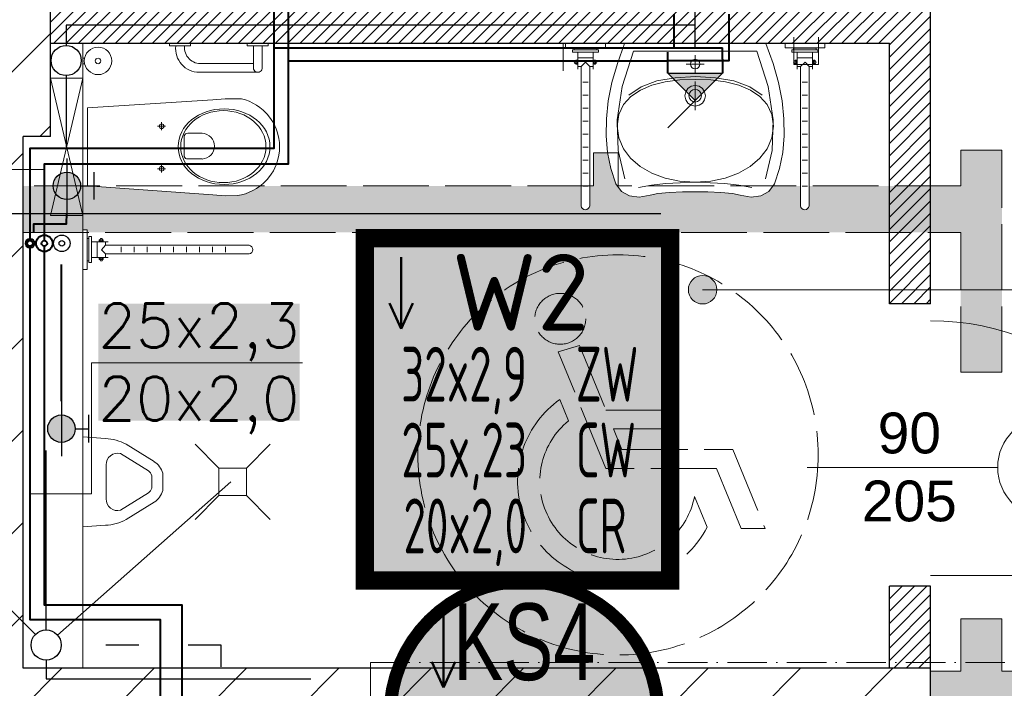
# Model space of a CAD drawing. Header units: millimetres. Extents: x 24385 to 79107, y -56478 to -23676.
# Tile 52 of 256: x 28062 to 28421, y -35871 to -35627. Entities that reach past the tile are written whole.
import ezdxf
from ezdxf.enums import TextEntityAlignment as Align
from ezdxf.lldxf.tags import DXFTag

# ---------------------------------------------------------------- set-up
doc = ezdxf.new("R2010")
doc.units = ezdxf.units.MM
doc.header["$LTSCALE"] = 2
for name, pattern in [('ACAD_ISO02W100', [15, 12, -3]), ('ACAD_ISO03W100', [30, 12, -18]), ('ACAD_ISO10W100', [18, 12, -3, 0, -3])]:
    doc.linetypes.add(name, pattern=pattern)
for name, color, linetype, lineweight in [('0_OPIS', 7, 'Continuous', 13), ('3DPLAN_A_ARMATURA_SANITARNA', 7, 'Continuous', 9), ('3DPLAN_A_DRZWI', 173, 'Continuous', 5), ('3DPLAN_A_TABELKA POMIESZCZEŃ', 7, 'Continuous', 0), ('_KWP_W_OPIS', 211, 'Continuous', 9), ('_WLK_W_OPIS', 211, 'Continuous', 9), ('A_STOL_OPIS', 55, 'Continuous', 5), ('A_TXT', 7, 'Continuous', 0), ('A_WYBURZENIA', 6, 'Continuous', 0), ('A_ZESTAWIENIE STOLARKI', 3, 'Continuous', 15), ('Opisy', 7, 'Continuous', 13), ('PRZERYW', 2, 'ACAD_ISO02W100', 9), ('sanitariaty', 2, 'Continuous', 25)]:
    doc.layers.add(name, color=color, linetype=linetype, lineweight=lineweight)
for name, color, linetype in [('3DPLAN_A_KRESKOWANIE 1', 253, 'Continuous'), ('3DPLAN_A_OPIS', 8, 'Continuous'), ('3DPLAN_K_NOŚNA', 7, 'Continuous'), ('_WLK_oznaczenia', 211, 'Continuous'), ('IS_Odbiorniki', 211, 'SOLID')]:
    doc.layers.add(name, color=color, linetype=linetype)
for name, color, linetype, lineweight, true_color in [('cw', 7, 'Continuous', 40, 0xf79809), ('kanalizacja', 7, 'Continuous', 30, 0xbf3000), ('wodociag', 7, 'Continuous', 40, 0x0e97f1)]:
    doc.layers.add(name, color=color, linetype=linetype, lineweight=lineweight, true_color=true_color)
doc.layers.add('IS_Cyrkulacja', color=7, linetype='DASHWAVE', true_color=0xd312d4)
doc.styles.add('ARIAL', font='arial.ttf')
doc.styles.add('isocp', font='isocpeur.ttf', dxfattribs={"width": 0.9})
doc.styles.get("Standard").update_dxf_attribs({"font": 'arial.ttf'})
doc.styles.add('TABEL1', font='txt')
tags = doc.linetypes.add('DASHWAVE', pattern='A,10,-5,-20,[138,IS_LineDef.shx,S=2,R=0,X=-20,Y=0],-5', length=40).pattern_tags.tags
tags[16:17] = [DXFTag(74, 4), DXFTag(75, 0), DXFTag(340, '0'), DXFTag(46, 0.0), DXFTag(50, 0.0), DXFTag(44, 0.0), DXFTag(45, 0.0)]
tags[6:7] = [DXFTag(74, 4), DXFTag(75, 0), DXFTag(340, '0'), DXFTag(46, 0.0), DXFTag(50, 0.0), DXFTag(44, 0.0), DXFTag(45, 0.0)]
tags[4:5] = [DXFTag(74, 4), DXFTag(75, 0), DXFTag(340, '0'), DXFTag(46, 0.0), DXFTag(50, 0.0), DXFTag(44, 0.0), DXFTag(45, 0.0)]
tags = doc.linetypes.add('SOLID', pattern=[10, 10, 0]).pattern_tags.tags
tags[6:7] = [DXFTag(74, 4), DXFTag(75, 0), DXFTag(340, '0'), DXFTag(46, 0.0), DXFTag(50, 0.0), DXFTag(44, 0.0), DXFTag(45, 0.0)]
tags[4:5] = [DXFTag(74, 4), DXFTag(75, 0), DXFTag(340, '0'), DXFTag(46, 0.0), DXFTag(50, 0.0), DXFTag(44, 0.0), DXFTag(45, 0.0)]
pattern_1 = [(0, (6153.1716, -11332.5662), (0.79375, 1.5875), [0, -1.5875])]

# ---------------------------------------------------------------- blocks, each defined once
blk = doc.blocks.new('PISUAR')
at = {"layer": '3DPLAN_A_ARMATURA_SANITARNA'}
for p, q in [((0, 0), (0, 16.4)), ((8.28, 15.79), (0, 16.4)), ((26.06, 7.42), (15.86, 13.72)), ((23.96, 4.02), (13.76, 10.31)), ((8.55, 0), (8.55, 6.18)), ((0, 0), (0, -16.4)), ((8.55, 0), (8.55, -6.18)), ((25.2, -2.25), (25.2, 2.25)), ((29.2, -3.15), (29.2, 3.15)), ((23.96, -4.02), (13.76, -10.31)), ((26.06, -7.42), (15.86, -13.72)), ((8.28, -15.79), (0, -16.4))]:
    blk.add_line(p, q, dxfattribs=at)
for centre, radius, start, end in [((7.77, -0.99), 16.79, 61.1926, 88.2676), ((12.69, 6.32), 4.14, 74.9585, 182.0062), ((21.89, 1.07), 7.6, 15.8529, 56.1596), ((22.41, 1.61), 2.87, 12.9538, 57.2359), ((22.41, -1.61), 2.87, 302.7641, 347.0462), ((21.89, -1.07), 7.6, 303.8404, 344.1471), ((12.69, -6.32), 4.14, 177.9938, 285.0415), ((7.77, 0.99), 16.79, 271.7324, 298.8074)]:
    blk.add_arc(centre, radius, start, end, dxfattribs=at)
blk = doc.blocks.new('II pietrooo')
at = {"layer": '3DPLAN_A_KRESKOWANIE 1'}
h = blk.add_hatch(dxfattribs=at)
h.set_pattern_fill('ANSI31', color=256, scale=7.5, style=0)
h.set_pattern_definition([(45, (25713.503, -37486.946), (-16.83798, 16.83798), [])])
h.paths.add_polyline_path([(28996.12, -35640.04), (29220.12, -35640.04), (29220.12, -35744.04), (29268.12, -35744.04), (29268.12, -35638.04), (29280.12, -35638.04), (29280.12, -35618.04), (28996.12, -35618.04)])
h.paths.add_polyline_path([(28878.12, -35618.04), (28627.12, -35618.04), (28627.12, -35638.72), (28681.52, -35638.72), (28681.52, -35640.04), (28878.12, -35640.04)])
h.paths.add_polyline_path([(28627.12, -35774.7), (28669.12, -35774.7), (28669.12, -35692.72), (28627.12, -35692.72)])
h.paths.add_polyline_path([(28558.7, -36657.04), (28739.12, -36657.04), (28739.12, -36571.04), (28671.12, -36571.04), (28671.12, -36518.04), (28657.12, -36518.04), (28657.12, -36236.04), (28700.12, -36236.04), (28700.12, -36016.04), (28669.12, -36016.04), (28669.12, -35828.7), (28627.12, -35828.7), (28627.12, -35865.04), (28626.12, -35886.04), (28626.12, -36572.04), (28558.7, -36572.04)])
h.paths.add_polyline_path([(29268.12, -35964.04), (29268.12, -35847.04), (29220.12, -35847.04), (29220.12, -35964.04)])
h.paths.add_polyline_path([(29503.49, -35638.04), (29503.49, -35618.04), (29460.12, -35618.04), (29460.12, -35600.04), (29450.12, -35600.04), (29450.12, -35618.04), (29383.12, -35618.04), (29383.12, -35638.04)])
h.paths.add_polyline_path([(28853.12, -36657.04), (29038.12, -36657.04), (29038.12, -36571.04), (28853.12, -36571.04)])
h.paths.add_polyline_path([(29151.12, -36657.04), (29338.12, -36657.04), (29338.12, -36571.04), (29270.12, -36571.04), (29270.12, -36518.04), (29220.12, -36518.04), (29220.12, -36571.04), (29151.12, -36571.04)])
h.paths.add_polyline_path([(29634.12, -36571.04), (29451.12, -36571.04), (29451.12, -36657.04), (29634.12, -36657.04)])
h.paths.add_polyline_path([(29935.12, -36571.04), (29869.12, -36571.04), (29869.12, -36518.04), (29822.12, -36518.04), (29822.12, -36571.04), (29747.12, -36571.04), (29747.12, -36657.04), (29935.12, -36657.04)])
h.paths.add_polyline_path([(30049.12, -36657.04), (30229.12, -36657.04), (30229.12, -36572.04), (30152.12, -36572.04), (30152.12, -35868.04), (30205.12, -35868.04), (30205.12, -35846.04), (30137.12, -35846.04), (30137.12, -36571.04), (30049.12, -36571.04)])
h.paths.add_polyline_path([(30416.12, -35967.04), (30444.12, -35967.04), (30444.12, -36519.04), (30416.12, -36519.04), (30416.12, -36572.04), (30344.12, -36572.04), (30344.12, -36657.04), (30525.12, -36657.04), (30525.12, -36569.04), (30491.12, -36569.04), (30491.12, -35961.04), (30561.12, -35961.04), (30561.12, -35942.04), (30464.12, -35942.04), (30464.12, -35846.04), (30308.12, -35846.04), (30308.12, -35868.04), (30416.12, -35868.04)])
h.paths.add_polyline_path([(30640.12, -36657.04), (30826.12, -36657.04), (30826.12, -36569.04), (30640.12, -36569.04)])
h.paths.add_polyline_path([(31069.12, -36128.04), (31069.12, -36517.04), (31041.12, -36517.04), (31041.12, -36569.04), (30941.12, -36569.04), (30941.12, -36657.04), (31677.49, -36657.04), (31677.49, -36350.04), (31638.12, -36350.04), (31638.12, -36497.04), (31585.12, -36497.04), (31585.12, -36562.04), (31092.12, -36562.04), (31092.12, -36128.04)])
h.paths.add_polyline_path([(31069.12, -35961.04), (30716.12, -35961.04), (30716.12, -35813.04), (30718.62, -35813.04), (30728.12, -35813.04), (30728.12, -35942.04), (31012.12, -35942.04), (31012.12, -35891.04), (31024.12, -35891.04), (31024.12, -35870.04), (31046.12, -35870.04), (31046.12, -35891.04), (31058.12, -35891.04), (31058.12, -35942.04), (31562.12, -35942.04), (31562.12, -35677.04), (31610.12, -35677.04), (31610.12, -35281.04), (31677.49, -35281.04), (31677.49, -36124.04), (31638.12, -36124.04), (31638.12, -35961.04), (31092.12, -35961.04), (31092.12, -36025.04), (31069.12, -36025.04)])
h.paths.add_polyline_path([(30708.33, -35857.49), (30708.33, -35812.36), (30740.73, -35812.36), (30740.73, -35857.49)], flags=9)
h.paths.add_polyline_path([(31062.12, -35694.04), (31062.12, -35618.04), (31015.12, -35618.04), (31015.12, -35694.04)])
h.paths.add_polyline_path([(31677.49, -35151.04), (31677.49, -34962.04), (30941.12, -34962.04), (30941.12, -35016.04), (31013.12, -35016.04), (31013.12, -35069.04), (31062.12, -35069.04), (31062.12, -35011.04), (31562.12, -35011.04), (31562.12, -35142.04), (31610.12, -35142.04), (31610.12, -35151.04)])
h.paths.add_polyline_path([(30826.12, -34962.04), (30640.12, -34962.04), (30640.12, -35016.04), (30826.12, -35016.04)])
h.paths.add_polyline_path([(30346.12, -35009.04), (30420.12, -35009.04), (30420.12, -35062.04), (30450.12, -35062.04), (30450.12, -35149.04), (30460.12, -35149.04), (30460.12, -35016.04), (30525.12, -35016.04), (30525.12, -34962.04), (30346.12, -34962.04)])
h.paths.add_polyline_path([(30231.12, -34962.04), (30056.12, -34962.04), (30056.12, -35009.04), (30231.12, -35009.04)])
h.paths.add_polyline_path([(29856.12, -35328.04), (29856.12, -35059.04), (29872.12, -35059.04), (29872.12, -35009.04), (29941.12, -35009.04), (29941.12, -34962.04), (29753.12, -34962.04), (29753.12, -35009.04), (29818.12, -35009.04), (29818.12, -35059.04), (29834.12, -35059.04), (29834.12, -35328.04)])
h.paths.add_polyline_path([(29460.12, -35480.04), (29460.12, -35466.04), (30247.12, -35466.04), (30247.12, -35441.04), (29856.12, -35441.04), (29856.12, -35428.04), (29834.12, -35428.04), (29834.12, -35441.04), (29556.12, -35441.04), (29556.12, -35009.04), (29638.12, -35009.04), (29638.12, -34962.04), (29461.12, -34962.04), (29461.12, -35016.04), (29547.12, -35016.04), (29547.12, -35448.04), (29368.12, -35448.04), (29368.12, -35466.04), (29450.12, -35466.04), (29450.12, -35480.04), (29452.12, -35480.04)])
h.paths.add_polyline_path([(29336.12, -34962.04), (29156.46, -34962.04), (29156.46, -35014.04), (29226.46, -35014.04), (29226.46, -35404.04), (29175.46, -35404.04), (29175.46, -35444.04), (28929.46, -35444.04), (28929.46, -35466.04), (29265.12, -35466.04), (29265.12, -35448.04), (29253.12, -35448.04), (29253.12, -35070.04), (29282.12, -35070.04), (29282.12, -35016.04), (29336.12, -35016.04)])
h.paths.add_polyline_path([(28860.46, -35014.04), (29041.46, -35014.04), (29041.46, -34962.04), (28860.46, -34962.04)])
h.paths.add_polyline_path([(28697.46, -35187.04), (28697.46, -35084.04), (28674.46, -35084.04), (28674.46, -35014.04), (28745.46, -35014.04), (28745.46, -34962.04), (28602.12, -34962.04), (28602.12, -35015.04), (28627.12, -35015.04), (28627.12, -35067.04), (28642.12, -35067.04), (28642.12, -35072.04), (28642.12, -35146.32), (28685.71, -35146.32), (28685.71, -35187.04)])
h.paths.add_polyline_path([(28642.12, -35353.04), (28635.12, -35353.04), (28635.12, -35438.04), (28643.12, -35438.04), (28643.12, -35466.04), (28829.46, -35466.04), (28829.46, -35444.04), (28674.46, -35444.04), (28674.46, -35200.32), (28642.12, -35200.32)])
h.paths.add_polyline_path([(28492.12, -35015.04), (28492.12, -34962.04), (28212, -34962.04), (28212, -34959.04), (28205.12, -34959.04), (28205.12, -35015.04)])
h.paths.add_polyline_path([(28062.12, -35183.04), (28062.12, -35072.04), (28072.12, -35072.04), (28072.12, -35015.04), (28081.12, -35015.04), (28081.12, -34918.04), (28086.12, -34918.04), (28086.12, -34914.04), (28068.99, -34914.04), (28068.99, -34944.04), (28073.99, -34944.04), (28073.99, -34959.04), (28062.49, -34959.04), (28062.49, -34962.04), (28026.62, -34962.04), (28026.62, -35180.04), (28027.12, -35180.04), (28027.12, -35183.04)])
h.paths.add_polyline_path([(27906.12, -35022.04), (27982.12, -35022.04), (27982.12, -35089.04), (27944.12, -35089.04), (27944.12, -35180.04), (28026.62, -35180.04), (28026.62, -34962.04), (27906.12, -34962.04)])
h.paths.add_polyline_path([(27791.12, -34962.04), (27617.12, -34962.04), (27617.12, -35022.04), (27791.12, -35022.04)])
h.paths.add_polyline_path([(27460.12, -35083.04), (27426.12, -35083.04), (27426.12, -35022.04), (27502.12, -35022.04), (27502.12, -34962.04), (26781.49, -34962.04), (26781.49, -35100.04), (26827.12, -35100.04), (26827.12, -35020.04), (27377.12, -35020.04), (27377.12, -35072.04), (27405.12, -35072.04), (27405.12, -35233.04), (27460.12, -35233.04)])
h.paths.add_polyline_path([(27405.12, -35492.04), (27426.12, -35492.04), (27426.12, -35323.04), (27405.12, -35323.04), (27405.12, -35332.04), (26827.12, -35332.04), (26827.12, -35275.04), (26781.49, -35275.04), (26781.49, -35409.04), (26826.12, -35409.04), (26826.12, -35352.04), (27405.12, -35352.04)])
h.paths.add_polyline_path([(26827.12, -36005.04), (26827.12, -35955.04), (27379.12, -35955.04), (27379.12, -35969.04), (27405.12, -35969.04), (27405.12, -35998.04), (27426.12, -35998.04), (27426.12, -35901.04), (27346.12, -35901.04), (27346.12, -35931.04), (26850.12, -35931.04), (26850.12, -35891.04), (26781.49, -35891.04), (26781.49, -36005.04)])
h.paths.add_polyline_path([(26993.72, -36573.04), (26827.12, -36573.04), (26827.12, -36503.04), (26881.12, -36503.04), (26881.12, -36349.04), (26827.12, -36349.04), (26827.12, -36275.04), (26781.49, -36275.04), (26781.49, -36657.04), (26993.72, -36657.04)])
h.paths.add_polyline_path([(27462.55, -36581.04), (27431.12, -36581.04), (27431.12, -36173.04), (27468.12, -36173.04), (27468.12, -36134.04), (27477.12, -36134.04), (27477.12, -36113.04), (27426.12, -36113.04), (27426.12, -36088.04), (27405.12, -36088.04), (27405.12, -36522.04), (27378.12, -36522.04), (27378.12, -36573.04), (27181.88, -36573.04), (27181.88, -36657.04), (27462.55, -36657.04)])
h.paths.add_polyline_path([(27415.62, -36075.12), (27432.05, -36075.12), (27432.05, -36095.12), (27415.62, -36095.12)], flags=9)
h.paths.add_polyline_path([(27804.12, -36578.85), (27739.12, -36578.85), (27739.12, -36043.85), (27716.12, -36043.85), (27716.12, -36113.04), (27580.12, -36113.04), (27580.12, -36134.04), (27717.12, -36134.04), (27717.12, -36581.04), (27577.55, -36581.04), (27577.55, -36657.04), (27804.12, -36657.04)])
h.paths.add_polyline_path([(28147.7, -36572.04), (28077.7, -36572.04), (28077.7, -36523.04), (28062.7, -36523.04), (28062.7, -36237.04), (28106.7, -36237.04), (28106.7, -36134.04), (28062.7, -36134.04), (28062.7, -36010.04), (28106.7, -36010.04), (28106.7, -35886.04), (28394.12, -35886.04), (28394.12, -35864.04), (28063.12, -35864.04), (28063.12, -35670.04), (28073.12, -35670.04), (28073.12, -35621.04), (28062.12, -35621.04), (28062.12, -35543.04), (28082.12, -35543.04), (28082.12, -35495.04), (28062.12, -35495.04), (28062.12, -35394.04), (28282.12, -35394.04), (28282.12, -35408.04), (28286.46, -35408.04), (28298.12, -35408.04), (28298.12, -35378.04), (28379.12, -35378.04), (28379.12, -35438.04), (28517.12, -35438.04), (28517.12, -35353.04), (28062.12, -35353.04), (28062.12, -35333.04), (28027.12, -35333.04), (28027.12, -35347.04), (28026.62, -35347.04), (28026.62, -36657.04), (28147.7, -36657.04)])
h.paths.add_polyline_path([(27990.12, -35853.04), (27968.12, -35853.04), (27968.12, -35869.04), (27697.3, -35869.04), (27697.3, -35888.04), (27716.12, -35888.04), (27716.12, -35906.28), (27737.7, -35906.28), (27737.7, -35953.85), (27739.12, -35953.85), (27739.12, -35885.85), (27985.12, -35885.85), (27985.12, -35971.85), (28001.12, -35971.85), (28001.12, -36038.85), (27936.12, -36038.85), (27936.12, -36242.85), (27999.12, -36242.85), (27999.12, -36501.85), (27972.12, -36501.85), (27972.12, -36578.85), (27919.12, -36578.85), (27919.12, -36657.04), (28026.62, -36657.04), (28026.62, -35347.04), (27730.12, -35347.04), (27730.12, -35371.04), (27990.12, -35371.04), (27990.12, -35559.04), (27950.12, -35559.04), (27950.12, -35615.04), (27920.12, -35615.04), (27920.12, -35714.04), (27990.12, -35714.04)])
h.paths.add_polyline_path([(27618.12, -35845.04), (27595.12, -35845.04), (27595.12, -35888.04), (27697.3, -35888.04), (27697.3, -35869.04), (27618.12, -35869.04)])
h.paths.add_polyline_path([(27618.12, -35668.04), (27611.12, -35668.04), (27611.12, -35639.52), (27595.12, -35639.52), (27595.12, -35742.04), (27618.12, -35742.04)])
h.paths.add_polyline_path([(27627.12, -35371.04), (27627.12, -35347.04), (27595.12, -35347.04), (27595.12, -35585.52), (27611.12, -35585.52), (27611.12, -35371.04)])
h.paths.add_polyline_path([(27611.12, -35585.52), (27595.12, -35585.52), (27595.12, -35612.52), (27611.12, -35612.52)])
h.paths.add_polyline_path([(27595.12, -35612.52), (27595.12, -35639.52), (27611.12, -35639.52), (27611.12, -35612.52)])
h.paths.add_polyline_path([(28681.52, -35638.72), (28627.12, -35638.72), (28627.12, -35665.72), (28669.12, -35665.72), (28669.12, -35640.04), (28681.52, -35640.04)])
h.paths.add_polyline_path([(28627.12, -35665.72), (28627.12, -35692.72), (28669.12, -35692.72), (28669.12, -35665.72)])
h.paths.add_polyline_path([(28669.12, -35774.7), (28627.12, -35774.7), (28627.12, -35801.7), (28669.12, -35801.7)])
h.paths.add_polyline_path([(28500.55, -35778.11), (28635.7, -35778.11), (28635.7, -35799.65), (28500.55, -35799.65)], flags=9)
h.paths.add_polyline_path([(28627.12, -35801.7), (28627.12, -35828.7), (28669.12, -35828.7), (28669.12, -35801.7)])
h.paths.add_polyline_path([(30458.65, -36145.03), (30476.6, -36145.03), (30476.6, -36165.03), (30458.65, -36165.03)], flags=24)
h.paths.add_polyline_path([(31264.91, -35935.28), (31310.04, -35935.28), (31310.04, -35967.68), (31264.91, -35967.68)], flags=24)
h.paths.add_polyline_path([(30821.98, -35935.28), (30867.1, -35935.28), (30867.1, -35967.68), (30821.98, -35967.68)], flags=24)
h.paths.add_polyline_path([(29703.79, -35437.78), (29748.92, -35437.78), (29748.92, -35470.18), (29703.79, -35470.18)], flags=24)
h.paths.add_polyline_path([(30025.57, -35437.78), (30070.7, -35437.78), (30070.7, -35470.18), (30025.57, -35470.18)], flags=24)
h.paths.add_polyline_path([(29534.64, -35263.91), (29534.64, -35218.79), (29567.04, -35218.79), (29567.04, -35263.91)], flags=24)
h.paths.add_polyline_path([(27335.79, -35645.68), (27389.56, -35645.68), (27389.56, -35678.08), (27335.79, -35678.08)], flags=24)
at = {"layer": '3DPLAN_A_OPIS', "lineweight": 0, "transparency": 33554687}
h = blk.add_hatch(dxfattribs=at)
h.set_pattern_fill('ANSI31', color=1)
h.paths.add_polyline_path([(28394.12, -35438.04), (28379.12, -35438.04), (28379.12, -35488.04), (28394.12, -35488.04), (28394.12, -35438.04)], is_closed=False)
h.paths.add_polyline_path([(28379.12, -35591.04), (28379.12, -35621.04), (28073.12, -35621.04), (28073.12, -35636.04), (28379.12, -35636.04), (28379.12, -35688.04), (28394.12, -35688.04), (28394.12, -35591.04), (28379.12, -35591.04)], is_closed=False)
h.paths.add_polyline_path([(28379.12, -35688.04), (28379.12, -35705.04), (28394.12, -35705.04), (28394.12, -35688.04), (28379.12, -35688.04)], is_closed=False)
h.paths.add_polyline_path([(28394.12, -35731.04), (28394.12, -35725.94), (28379.12, -35725.94), (28379.12, -35731.04), (28394.12, -35731.04)], is_closed=False)
h.paths.add_polyline_path([(28394.12, -35725.94), (28394.12, -35705.04), (28379.12, -35705.04), (28379.12, -35725.94), (28394.12, -35725.94)], is_closed=False)
h.paths.add_polyline_path([(28394.12, -35834.04), (28379.12, -35834.04), (28379.12, -35864.04), (28394.12, -35864.04), (28394.12, -35834.04)], is_closed=False)
at = {"layer": 'A_WYBURZENIA', "transparency": 33554687}
h = blk.add_hatch(dxfattribs=at)
h.set_pattern_fill('DOTS', color=256)
h.set_pattern_definition(pattern_1)
h.paths.add_polyline_path([(28073.12, -35698.8), (28075.65, -35688.04), (28063.12, -35688.04), (28063.12, -35705.04), (28084.87, -35705.04), (28084.87, -35705.04), (28084.87, -35698.8), (28084.87, -35698.8)])
h.paths.add_polyline_path([(28075.65, -35688.04), (28073.12, -35698.8), (28084.87, -35698.8), (28084.87, -35698.8), (28082.34, -35688.04)])
h.paths.add_polyline_path([(28082.34, -35688.04), (28084.87, -35698.8), (28084.87, -35688.04), (28084.87, -35688.04)])
h.paths.add_polyline_path([(28271.12, -35688.04), (28269.81, -35688.04), (28269.81, -35695.38, -0.852594), (28266.66, -35695.38), (28266.66, -35688.04), (28149.5, -35688.04), (28149.5, -35688.17), (28148.27, -35689.02), (28146.97, -35689.77), (28145.61, -35690.4), (28144.2, -35690.91), (28142.76, -35691.31), (28141.37, -35691.56), (28136.81, -35691.62), (28132.37, -35691.29), (28086.67, -35688.06), (28086.37, -35688.04), (28084.87, -35688.04), (28084.87, -35705.04), (28084.87, -35704.04), (28086.5, -35704.04), (28086.5, -35705.04), (28405.12, -35705.04), (28405.12, -35756.04), (28420.12, -35756.04), (28420.12, -35675.04), (28405.12, -35675.04), (28405.12, -35688.04), (28349.81, -35688.04), (28349.81, -35695.38, -0.852594), (28346.66, -35695.38), (28346.66, -35688.04), (28336.88, -35688.04), (28337.13, -35687.27), (28335.17, -35690.12), (28332.24, -35691.74), (28328.64, -35692.17), (28324.71, -35691.44), (28321.89, -35690.88), (28317.66, -35690.45), (28312.85, -35690.19), (28308.25, -35690.17), (28303.64, -35690.19), (28298.83, -35690.45), (28294.6, -35690.88), (28291.78, -35691.44), (28287.85, -35692.17), (28284.25, -35691.74), (28281.32, -35690.12), (28279.36, -35687.27), (28277.52, -35681.66), (28276.33, -35675.84), (28276.33, -35676.04), (28271.12, -35676.04)])
h = blk.add_hatch(dxfattribs=at)
h.set_pattern_fill('DOTS', color=256)
h.set_pattern_definition(pattern_1)
h.paths.add_polyline_path([(28394.12, -35886.04), (28497.12, -35886.04), (28497.12, -35865.04), (28420.12, -35865.04), (28420.12, -35846.04), (28405.12, -35846.04), (28405.12, -35865.04), (28394.12, -35865.04), (28394.12, -35886.04)], is_closed=False)
h.paths.add_polyline_path([(28616.12, -35865.04), (28616.12, -35886.04), (28626.12, -35886.04), (28627.12, -35865.04), (28616.12, -35865.04)], is_closed=False)
at = {"layer": 'Opisy', "ltscale": 0.5, "transparency": 33554687}
h = blk.add_hatch(color=256, dxfattribs=at)
h.dxf.hatch_style = 1
h.paths.add_polyline_path([(28309.39, -35730.9), (28309.39, -35720.99, 0.73336)])
h.paths.add_polyline_path([(28309.39, -35720.99), (28309.39, -35730.9, 0.076465), (28310.95, -35731.14, 1.165591)])
at = {"layer": '3DPLAN_A_DRZWI'}
blk.add_line((28394.12, -35830.24), (28487.12, -35830.24), dxfattribs=at)
blk.add_arc((28394.12, -35830.24), 93, 0, 90, dxfattribs=at)
at = {"layer": '3DPLAN_A_OPIS', "color": 1, "lineweight": 30}
for p, q in [((28394.12, -35731.04), (28394.12, -35591.04)), ((28073.12, -35636.04), (28379.12, -35636.04)), ((28379.12, -35731.04), (28379.12, -35636.04)), ((28394.12, -35731.04), (28379.12, -35731.04)), ((28394.12, -35834.04), (28379.12, -35834.04)), ((28379.12, -35864.04), (28379.12, -35834.04)), ((28394.12, -35864.04), (28394.12, -35834.04))]:
    blk.add_line(p, q, dxfattribs=at)
at = {"layer": '3DPLAN_A_TABELKA POMIESZCZEŃ', "ltscale": 0.5}
blk.add_line((28440.04, -35725.94), (28310.95, -35725.94), dxfattribs=at)
at = {"layer": '3DPLAN_K_NOŚNA'}
for p, q in [((28073.12, -35670.04), (28073.12, -35621.04)), ((28063.12, -35864.04), (28063.12, -35670.04)), ((28073.12, -35670.04), (28063.12, -35670.04)), ((28394.12, -35864.04), (28063.12, -35864.04)), ((28394.12, -35886.04), (28394.12, -35864.04))]:
    blk.add_line(p, q, dxfattribs=at)
at = {"layer": 'A_STOL_OPIS'}
blk.add_line((28418.59, -35790.76), (28349.14, -35790.76), dxfattribs=at)
at = {"layer": 'A_TXT', "linetype": 'ACAD_ISO10W100', "ltscale": 0.6}
for q in [(29355.98, -35861.93), (28189.82, -36960.37)]:
    blk.add_line((28189.82, -35861.93), q, dxfattribs=at)
at = {"layer": 'A_WYBURZENIA', "transparency": 33554687}
for p, q in [((28260.12, -35646.04), (28260.12, -35636.04)), ((28344.19, -35643.8), (28344.19, -35633.8)), ((28353.19, -35643.8), (28353.19, -35633.8)), ((28353.19, -35643.8), (28344.19, -35643.8)), ((28405.12, -35846.04), (28405.12, -35865.04)), ((28420.12, -35846.04), (28405.12, -35846.04)), ((28420.12, -35865.04), (28420.12, -35846.04)), ((28394.12, -35865.04), (28405.12, -35865.04)), ((28420.12, -35865.04), (28497.12, -35865.04))]:
    blk.add_line(p, q, dxfattribs=at)
at = {"layer": 'A_WYBURZENIA', "linetype": 'ACAD_ISO02W100', "transparency": 33554687}
for p, q in [((28271.12, -35688.04), (28271.12, -35676.04)), ((28280.12, -35676.04), (28271.12, -35676.04)), ((28280.12, -35688.04), (28280.12, -35676.04)), ((28405.12, -35675.04), (28420.12, -35675.04)), ((28405.12, -35688.04), (28405.12, -35675.04)), ((28420.12, -35756.04), (28420.12, -35675.04)), ((28271.12, -35688.04), (28063.12, -35688.04)), ((28405.12, -35688.04), (28280.12, -35688.04)), ((28063.12, -35705.04), (28405.12, -35705.04)), ((28405.12, -35756.04), (28405.12, -35705.04)), ((28420.12, -35756.04), (28405.12, -35756.04))]:
    blk.add_line(p, q, dxfattribs=at)
at = {"layer": 'A_ZESTAWIENIE STOLARKI', "ltscale": 0.25}
blk.add_circle((28437.16, -35790.76), 18.58, dxfattribs=at)
at = {"layer": 'Opisy', "ltscale": 0.5}
blk.add_circle((28310.95, -35725.94), 5.19, dxfattribs=at)
at = {"layer": 'PRZERYW', "color": 8, "lineweight": 0}
for p, q in [((28266.09, -35746.32), (28258.31, -35748.62)), ((28258.84, -35766.03), (28262, -35773.79)), ((28308.01, -35801.42), (28312.57, -35812.6))]:
    blk.add_line(p, q, dxfattribs=at)
blk.add_lwpolyline([(28266.09, -35746.32), (28275.69, -35769.85), (28299.23, -35769.85), (28301.16, -35776.72), (28278.49, -35776.72), (28281.55, -35784.23), (28321.94, -35784.23), (28333.75, -35813.01), (28324.96, -35813.01), (28316.02, -35791.1), (28275.64, -35791.1), (28258.31, -35748.62)], dxfattribs=at)
for centre, radius in [((28280.13, -35786.18), 73), ((28259.03, -35736.54), 9.29)]:
    blk.add_circle(centre, radius, dxfattribs=at)
for radius, start, end in [(36.58, 125.4868, 332.6803), (28.49, 129.3634, 348.6573)]:
    blk.add_arc((28280.07, -35795.82), radius, start, end, dxfattribs=at)
at = {"layer": 'sanitariaty', "color": 8, "lineweight": 0}
for p, q in [((28084.87, -35864.04), (28084.87, -35636.04)), ((28147.14, -35645.01), (28147.14, -35637)), ((28150.3, -35645.01), (28150.3, -35637)), ((28085.56, -35641.47), (28084.87, -35641.47)), ((28085.56, -35643.47), (28084.87, -35643.47)), ((28127.33, -35643.42), (28147.14, -35643.42)), ((28264.68, -35642.56), (28265.15, -35642.56)), ((28264.68, -35643.31), (28265.15, -35643.31)), ((28271.84, -35642.56), (28271.37, -35642.56)), ((28271.84, -35643.31), (28271.37, -35643.31)), ((28344.68, -35642.56), (28345.15, -35642.56)), ((28344.68, -35643.31), (28345.15, -35643.31)), ((28351.84, -35642.56), (28351.37, -35642.56)), ((28351.84, -35643.31), (28351.37, -35643.31)), ((28127.18, -35646.58), (28148.86, -35646.58)), ((28266.67, -35644.51), (28266.66, -35695.38)), ((28269.82, -35644.51), (28269.81, -35695.38)), ((28346.67, -35644.51), (28346.66, -35695.38)), ((28349.82, -35644.51), (28349.81, -35695.38)), ((28073.12, -35698.8), (28084.87, -35648.8)), ((28084.87, -35698.8), (28073.12, -35648.8)), ((28073.12, -35648.8), (28084.87, -35648.8)), ((28084.87, -35648.8), (28084.87, -35698.8)), ((28269.16, -35650.24), (28267.26, -35650.24)), ((28349.16, -35650.24), (28347.26, -35650.24)), ((28086.67, -35659.54), (28132.38, -35656.65)), ((28132.38, -35656.65), (28136.81, -35656.28)), ((28136.81, -35656.28), (28141.37, -35656.33)), ((28141.37, -35656.33), (28142.76, -35656.29)), ((28142.76, -35656.29), (28144.2, -35656.68)), ((28144.2, -35656.68), (28145.61, -35657.2)), ((28145.61, -35657.2), (28146.97, -35657.83)), ((28146.97, -35657.83), (28148.27, -35658.58)), ((28269.16, -35654.99), (28267.26, -35654.99)), ((28349.16, -35654.99), (28347.26, -35654.99)), ((28086.67, -35688.06), (28086.67, -35659.54)), ((28148.27, -35658.58), (28149.5, -35659.43)), ((28149.5, -35659.43), (28150.66, -35660.39)), ((28150.66, -35660.39), (28152.27, -35662.03)), ((28152.27, -35662.03), (28153.61, -35663.8)), ((28269.16, -35659.73), (28267.26, -35659.73)), ((28349.16, -35659.73), (28347.26, -35659.73)), ((28113.66, -35666.31), (28113.66, -35664.83)), ((28153.61, -35663.8), (28154.4, -35665.09)), ((28154.4, -35665.09), (28155.45, -35667.26)), ((28269.16, -35664.48), (28267.26, -35664.48)), ((28349.16, -35664.48), (28347.26, -35664.48)), ((28113.66, -35666.31), (28112.21, -35666.31)), ((28113.66, -35666.31), (28115.08, -35666.31)), ((28113.66, -35666.31), (28113.66, -35667.72)), ((28123.19, -35668.86), (28128.44, -35668.86)), ((28155.45, -35667.26), (28155.92, -35668.73)), ((28155.92, -35668.73), (28156.4, -35670.78)), ((28269.16, -35669.22), (28267.26, -35669.22)), ((28349.16, -35669.22), (28347.26, -35669.22)), ((28121.89, -35677.3), (28121.89, -35669.8)), ((28156.4, -35670.78), (28156.6, -35672.28)), ((28156.6, -35672.28), (28156.67, -35673.8)), ((28156.4, -35676.82), (28156.6, -35675.31)), ((28156.6, -35675.31), (28156.67, -35673.8)), ((28269.16, -35673.97), (28267.26, -35673.97)), ((28349.16, -35673.97), (28347.26, -35673.97)), ((28123.19, -35678.24), (28128.44, -35678.24)), ((28155.45, -35680.34), (28155.92, -35678.87)), ((28155.92, -35678.87), (28156.4, -35676.82)), ((28269.16, -35678.71), (28267.26, -35678.71)), ((28349.16, -35678.71), (28347.26, -35678.71)), ((28113.66, -35681.81), (28112.21, -35681.81)), ((28113.66, -35681.81), (28113.66, -35680.33)), ((28113.66, -35681.81), (28115.08, -35681.81)), ((28113.66, -35681.81), (28113.66, -35683.22)), ((28153.61, -35683.8), (28154.4, -35682.51)), ((28154.4, -35682.51), (28155.45, -35680.34)), ((28269.16, -35683.46), (28267.26, -35683.46)), ((28349.16, -35683.46), (28347.26, -35683.46)), ((28149.5, -35688.17), (28150.66, -35687.21)), ((28150.66, -35687.21), (28152.27, -35685.57)), ((28152.27, -35685.57), (28153.61, -35683.8)), ((28086.67, -35688.06), (28132.37, -35691.29)), ((28144.2, -35690.91), (28145.61, -35690.4)), ((28145.61, -35690.4), (28146.97, -35689.77)), ((28146.97, -35689.77), (28148.27, -35689.02)), ((28148.27, -35689.02), (28149.5, -35688.17)), ((28269.16, -35688.21), (28267.26, -35688.21)), ((28349.16, -35688.21), (28347.26, -35688.21)), ((28132.37, -35691.29), (28136.81, -35691.62)), ((28136.81, -35691.62), (28141.37, -35691.56)), ((28141.37, -35691.56), (28142.76, -35691.31)), ((28142.76, -35691.31), (28144.2, -35690.91)), ((28073.12, -35698.8), (28084.87, -35698.8)), ((28091.27, -35707.73), (28091.27, -35708.19)), ((28092.02, -35707.73), (28092.02, -35708.19)), ((28093.22, -35709.72), (28145.56, -35709.7)), ((28098.95, -35712.21), (28098.95, -35710.31)), ((28103.7, -35712.21), (28103.7, -35710.31)), ((28108.44, -35712.21), (28108.44, -35710.31)), ((28113.19, -35712.21), (28113.19, -35710.31)), ((28117.94, -35712.21), (28117.94, -35710.31)), ((28122.68, -35712.21), (28122.68, -35710.31)), ((28127.43, -35712.21), (28127.43, -35710.31)), ((28132.17, -35712.21), (28132.17, -35710.31)), ((28136.92, -35712.21), (28136.92, -35710.31)), ((28091.27, -35714.88), (28091.27, -35714.42)), ((28092.02, -35714.88), (28092.02, -35714.42)), ((28093.22, -35712.87), (28145.56, -35712.86)), ((28134.57, -35791.04), (28125.85, -35782.32)), ((28153.29, -35782.32), (28144.57, -35791.04)), ((28134.57, -35801.04), (28125.85, -35809.76)), ((28153.29, -35809.76), (28144.57, -35801.04))]:
    blk.add_line(p, q, dxfattribs=at)
for points in [[(28116.56, -35636.04), (28116.56, -35637), (28124.24, -35637), (28124.24, -35636.04)], [(28144.88, -35636.04), (28144.88, -35637), (28152.56, -35637), (28152.56, -35636.04)], [(28275.5, -35636.16), (28275.5, -35637.79), (28260.99, -35637.79), (28260.99, -35636.16)], [(28308.25, -35690.17), (28312.85, -35690.19), (28317.66, -35690.45), (28321.89, -35690.88), (28324.71, -35691.44), (28328.64, -35692.17), (28332.24, -35691.74), (28335.17, -35690.12), (28337.13, -35687.27), (28338.97, -35681.66), (28340.16, -35675.84), (28340.72, -35669.8), (28340.64, -35663.54), (28339.93, -35657.05), (28338.59, -35650.32), (28336.63, -35643.36), (28334.05, -35636.16), (28308.25, -35636.16), (28282.44, -35636.16), (28279.86, -35643.36), (28277.9, -35650.32), (28276.56, -35657.05), (28275.85, -35663.54), (28275.77, -35669.8), (28276.33, -35675.84), (28277.52, -35681.66), (28279.36, -35687.27), (28281.32, -35690.12), (28284.25, -35691.74), (28287.85, -35692.17), (28291.78, -35691.44), (28294.6, -35690.88), (28298.83, -35690.45), (28303.64, -35690.19), (28308.25, -35690.17)], [(28355.53, -35636.04), (28355.53, -35637.67), (28341.02, -35637.67), (28341.02, -35636.04)], [(28272.99, -35638.36), (28272.99, -35639.31), (28263.5, -35639.31), (28263.5, -35638.36)], [(28272.39, -35638.36), (28272.39, -35637.79), (28264.16, -35637.79), (28264.16, -35638.36)], [(28271.09, -35639.32), (28271.09, -35641.37), (28265.43, -35641.37), (28265.43, -35639.32)], [(28352.99, -35638.36), (28352.99, -35639.31), (28343.5, -35639.31), (28343.5, -35638.36)], [(28352.39, -35638.36), (28352.39, -35637.79), (28344.16, -35637.79), (28344.16, -35638.36)], [(28351.09, -35639.32), (28351.09, -35641.37), (28345.43, -35641.37), (28345.43, -35639.32)], [(28264.68, -35642.22), (28264.68, -35643.64), (28265.16, -35643.64), (28265.16, -35642.22)], [(28265.15, -35642.56), (28265.15, -35643.31), (28265.43, -35643.31), (28265.43, -35642.56)], [(28271.37, -35642.56), (28271.37, -35643.31), (28271.09, -35643.31), (28271.09, -35642.56)], [(28271.84, -35642.22), (28271.84, -35643.64), (28271.36, -35643.64), (28271.36, -35642.22)], [(28308.25, -35641.88), (28308.93, -35642.02), (28309.48, -35642.39), (28309.86, -35642.95), (28310, -35643.63), (28309.86, -35644.31), (28309.48, -35644.87), (28308.93, -35645.24), (28308.25, -35645.38), (28307.56, -35645.24), (28307.01, -35644.87), (28306.63, -35644.31), (28306.49, -35643.63), (28306.63, -35642.95), (28307.01, -35642.39), (28307.56, -35642.02), (28308.25, -35641.88)], [(28344.68, -35642.22), (28344.68, -35643.64), (28345.16, -35643.64), (28345.16, -35642.22)], [(28345.15, -35642.56), (28345.15, -35643.31), (28345.43, -35643.31), (28345.43, -35642.56)], [(28351.37, -35642.56), (28351.37, -35643.31), (28351.09, -35643.31), (28351.09, -35642.56)], [(28351.84, -35642.22), (28351.84, -35643.64), (28351.36, -35643.64), (28351.36, -35642.22)], [(28308.25, -35651.42), (28309.7, -35651.71), (28310.9, -35652.52), (28311.7, -35653.71), (28312, -35655.17), (28311.7, -35656.63), (28310.9, -35657.82), (28309.7, -35658.63), (28308.25, -35658.92), (28306.79, -35658.63), (28305.59, -35657.82), (28304.79, -35656.63), (28304.49, -35655.17), (28304.79, -35653.71), (28305.59, -35652.52), (28306.79, -35651.71), (28308.25, -35651.42)], [(28308.25, -35652.87), (28309.14, -35653.05), (28309.87, -35653.54), (28310.36, -35654.28), (28310.55, -35655.17), (28310.36, -35656.06), (28309.87, -35656.8), (28309.14, -35657.29), (28308.25, -35657.47), (28307.35, -35657.29), (28306.62, -35656.8), (28306.13, -35656.06), (28305.94, -35655.17), (28306.13, -35654.28), (28306.62, -35653.54), (28307.35, -35653.05), (28308.25, -35652.87)], [(28084.87, -35718.55), (28086.5, -35718.55), (28086.5, -35704.04), (28084.87, -35704.04)], [(28087.08, -35715.44), (28086.5, -35715.44), (28086.5, -35707.2), (28087.08, -35707.2)], [(28087.08, -35716.04), (28088.02, -35716.04), (28088.02, -35706.55), (28087.08, -35706.55)], [(28088.03, -35714.14), (28090.09, -35714.14), (28090.09, -35708.48), (28088.03, -35708.48)], [(28090.93, -35707.73), (28092.35, -35707.73), (28092.35, -35708.21), (28090.93, -35708.21)], [(28091.27, -35708.19), (28092.02, -35708.19), (28092.02, -35708.48), (28091.27, -35708.48)], [(28090.93, -35714.88), (28092.35, -35714.88), (28092.35, -35714.41), (28090.93, -35714.41)], [(28091.27, -35714.42), (28092.02, -35714.42), (28092.02, -35714.14), (28091.27, -35714.14)], [(28144.57, -35801.04), (28134.57, -35801.04), (28134.57, -35791.04), (28144.57, -35791.04)]]:
    blk.add_lwpolyline(points, close=True, dxfattribs=at)
for points in [[(28333.92, -35685.44), (28336.38, -35675.14), (28336.7, -35663.9), (28334.83, -35651.8), (28330.75, -35638.96), (28308.25, -35638.96), (28285.74, -35638.96), (28281.66, -35651.8), (28279.79, -35663.9), (28280.11, -35675.14), (28282.57, -35685.44)], [(28308.25, -35646.88), (28308.25, -35640.38)], [(28271.09, -35641.37), (28271.09, -35645.49), (28271.09, -35644.51), (28269.82, -35644.51), (28268.3, -35642.97), (28266.67, -35644.51), (28265.43, -35644.51), (28265.43, -35645.49), (28265.43, -35641.37), (28271.1, -35641.37)], [(28304.99, -35643.63), (28311.5, -35643.63)], [(28351.09, -35641.37), (28351.09, -35645.49), (28351.09, -35644.51), (28349.82, -35644.51), (28348.3, -35642.97), (28346.67, -35644.51), (28345.43, -35644.51), (28345.43, -35645.49), (28345.43, -35641.37), (28351.1, -35641.37)], [(28279.8, -35666.29), (28280.39, -35661.99), (28282.08, -35658.38), (28284.74, -35655.42), (28288.25, -35653.08), (28292.49, -35651.32), (28297.33, -35650.12), (28302.64, -35649.42), (28308.31, -35649.19), (28313.98, -35649.42), (28319.3, -35650.12), (28324.14, -35651.32), (28328.37, -35653.08), (28331.88, -35655.42), (28334.55, -35658.38), (28336.23, -35661.99), (28336.82, -35666.29)], [(28283.99, -35654.9), (28288.49, -35651.87), (28294.24, -35649.78), (28300.94, -35648.58), (28308.31, -35648.19), (28315.69, -35648.58), (28322.38, -35649.78), (28328.13, -35651.87), (28332.63, -35654.9)], [(28308.24, -35660.42), (28308.24, -35649.92)], [(28279.8, -35666.29), (28280.38, -35670.57), (28282.06, -35674.48), (28284.71, -35677.96), (28288.21, -35680.95), (28292.43, -35683.38), (28297.26, -35685.19), (28302.56, -35686.33), (28308.23, -35686.72), (28313.9, -35686.33), (28319.23, -35685.19), (28324.08, -35683.38), (28328.33, -35680.95), (28331.86, -35677.96), (28334.53, -35674.48), (28336.23, -35670.57), (28336.82, -35666.29)], [(28328.89, -35688.66), (28324.18, -35687.79), (28319.1, -35687.23), (28313.76, -35686.9), (28308.26, -35686.68), (28302.76, -35686.9), (28297.42, -35687.23), (28292.34, -35687.79), (28287.63, -35688.66)], [(28090.09, -35714.14), (28094.2, -35714.14), (28093.22, -35714.14), (28093.22, -35712.87), (28091.68, -35711.34), (28093.22, -35709.72), (28093.22, -35708.48), (28094.2, -35708.48), (28090.09, -35708.48), (28090.09, -35714.14)]]:
    blk.add_lwpolyline(points, dxfattribs=at)
for radius in [5, 1]:
    blk.add_circle((28090.46, -35642.47), radius, dxfattribs=at)
for centre, radius, start, end in [((28127.37, -35637.98), 8.61, 173.3886, 269.9879), ((28127.89, -35637.52), 5.93, 174.9725, 275.4865), ((28264.67, -35642.94), 0.522, 90.7068, 271.5898), ((28271.85, -35642.94), 0.522, 268.4102, 89.2932), ((28344.67, -35642.94), 0.522, 90.7068, 271.5898), ((28351.85, -35642.94), 0.522, 268.4102, 89.2932), ((28148.72, -35645.01), 1.58, 179.8744, 5.9654), ((28123.06, -35670.05), 1.2, 84.1101, 167.7661), ((28128.21, -35673.55), 4.7, 272.8022, 87.1978), ((28123.06, -35677.04), 1.2, 192.2339, 275.8899), ((28268.23, -35695.13), 1.6, 189.0986, 350.9014), ((28348.23, -35695.13), 1.6, 189.0986, 350.9014), ((28091.65, -35707.72), 0.522, 358.4102, 179.2932), ((28145.31, -35711.28), 1.6, 279.0986, 80.9014), ((28091.65, -35714.9), 0.522, 180.7068, 1.5898)]:
    blk.add_arc(centre, radius, start, end, dxfattribs=at)
for centre, major_axis, ratio in [((28136.42, -35673.74), (16.75, 0), 0.823529), ((28136.17, -35673.74), (15.54, 0), 0.845174)]:
    blk.add_ellipse(centre, major_axis=major_axis, ratio=ratio, dxfattribs=at)
for centre in [(28113.66, -35666.31), (28113.66, -35681.81)]:
    blk.add_ellipse(centre, major_axis=(-0.599, 0.599), ratio=1, start_param=5.497787, end_param=11.780972, dxfattribs=at)
at = {"layer": 'sanitariaty', "color": 8, "lineweight": 0, "rotation": 359.9999999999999}
blk.add_blockref('PISUAR', (28084.87, -35796.04), dxfattribs=at)
at = {"layer": '3DPLAN_A_OPIS', "color": 1, "lineweight": 30, "style": 'ARIAL'}
for tag, p in [('WYŁĄCZONE', (29640.58, -35218.77)), ('WYŁĄCZONE', (30122.42, -35218.77)), ('WYŁĄCZONE', (28887.31, -35245.56)), ('Z_OPRACOWANIA', (29630.24, -35241.21)), ('Z_OPRACOWANIA', (30112.08, -35241.21)), ('Z_OPRACOWANIA', (28876.97, -35267.28)), ('WYŁĄCZONE', (30987.8, -35381.78)), ('Z_OPRACOWANIA', (30977.46, -35404.21))]:
    blk.add_attdef(tag, p, '', height=12, dxfattribs=at)
at = {"layer": 'A_STOL_OPIS', "ltscale": 0.2, "insert": (28357.2, -35770.75), "char_height": 14.872, "attachment_point": 1, "style": 'TABEL1'}
blk.add_mtext_dynamic_manual_height_columns('\\pxqc;{\\fArial|b0|i0|c238|p34;90\\P205}', width=58.3206, gutter_width=80, heights=[0], dxfattribs=at)

msp = doc.modelspace()

# ---------------------------------------------------------------- hatches: boundary and pattern name
at = {"layer": '_WLK_oznaczenia'}
msp.add_hatch(color=255, dxfattribs=at).paths.add_polyline_path([(28294.75, -35881.22, -1), (28196.95, -35881.22, -1)])
at = {"layer": '_WLK_W_OPIS'}
msp.add_hatch(color=255, dxfattribs=at).paths.add_polyline_path([(28187.71, -35832.01), (28299.14, -35832.01), (28299.14, -35707.15), (28187.71, -35707.15)])
at = {"layer": 'IS_Odbiorniki', "true_color": 0xffffff}
msp.add_hatch(color=7, dxfattribs=at).paths.add_polyline_path([(28298.25, -35646.88), (28318.25, -35646.88), (28308.25, -35656.88)])
at = {"layer": 'IS_Odbiorniki'}
h = msp.add_hatch(color=256, dxfattribs=at)
edge = h.paths.add_edge_path()
edge.add_arc((28079.11, -35688.04), 5, 270, 630)
h = msp.add_hatch(color=256, dxfattribs=at)
edge = h.paths.add_edge_path()
edge.add_arc((28077.1, -35776.62), 5, 270, 630)

# ---------------------------------------------------------------- linework, layer by layer
at = {"layer": '_KWP_W_OPIS'}
msp.add_line((27926.11, -35682.1), (28070.89, -35682.1), dxfattribs=at)
msp.add_lwpolyline([(28065.67, -35800.38), (28088.12, -35800.38), (28088.12, -35752.58), (28164.98, -35752.58)], dxfattribs=at)
at = {"layer": '_WLK_oznaczenia', "lineweight": 50}
for p, q in [((28201.01, -35740.19), (28201.01, -35714.09)), ((28216.43, -35871.09), (28216.43, -35844.99))]:
    msp.add_line(p, q, dxfattribs=at)
at = {"layer": '_WLK_oznaczenia'}
for points in [[(28294.75, -35881.22, 4.8, 4.8, -1), (28196.95, -35881.22, 4.8, 4.8, -1)], [(28068.86, -35921.74, 4.8, 4.8, -1), (27971.06, -35921.74, 4.8, 4.8, -1)]]:
    msp.add_lwpolyline(points, format="xyseb", close=True, dxfattribs=at)
at = {"layer": '_WLK_W_OPIS', "color": 211, "lineweight": 50}
for p, q in [((28201.01, -35740.19), (28196.76, -35730.81)), ((28201.01, -35740.19), (28205.26, -35730.81)), ((28216.43, -35871.09), (28212.18, -35861.71)), ((28216.43, -35871.09), (28220.69, -35861.71))]:
    msp.add_line(p, q, dxfattribs=at)
at = {"layer": '_WLK_W_OPIS', "const_width": 6.68}
msp.add_lwpolyline([(28187.71, -35832.01), (28299.14, -35832.01), (28299.14, -35707.15), (28187.71, -35707.15)], close=True, dxfattribs=at)
at = {"layer": 'cw'}
msp.add_line((28159.91, -35642.38), (28298.25, -35642.38), dxfattribs=at)
at = {"layer": 'cw', "color": 242, "true_color": 0xd2021d}
msp.add_line((28298.25, -35646.88), (28298.25, -35641.88), dxfattribs=at)
msp.add_line((28298.25, -35646.88), (28298.25, -35641.88), dxfattribs=at)
at = {"layer": 'cw'}
for points in [[(28070.89, -35708.01), (28070.89, -35679.95), (28159.91, -35679.95), (28159.91, -35540.98)], [(28041.71, -36064.32), (28121.2, -36064.32), (28121.2, -35841), (28070.89, -35841), (28070.89, -35710.01)]]:
    msp.add_lwpolyline(points, dxfattribs=at)
at = {"layer": 'cw', "color": 242, "true_color": 0xd2021d}
for points in [[(28320.51, -35625.38), (28320.51, -35642.38), (28298.25, -35642.38)], [(28298.25, -35641.88), (28298.25, -35639.26)]]:
    msp.add_lwpolyline(points, dxfattribs=at)
at = {"layer": 'cw'}
for radius in [3, 1]:
    msp.add_circle((28070.89, -35709.01), radius, dxfattribs=at)
at = {"layer": 'IS_Cyrkulacja'}
for radius in [3, 1]:
    msp.add_circle((28077.25, -35709.01), radius, dxfattribs=at)
at = {"layer": 'IS_Odbiorniki'}
for p, q in [((28318.25, -35646.88), (28318.25, -35641.88)), ((28298.25, -35646.88), (28318.25, -35646.88)), ((28308.25, -35656.88), (28298.25, -35646.88)), ((28318.25, -35646.88), (28308.25, -35656.88)), ((28308.25, -35656.88), (28298.25, -35666.88)), ((28079.11, -35678.04), (28079.11, -35698.04)), ((28089.11, -35693.04), (28089.11, -35683.04)), ((28084.11, -35688.04), (28089.11, -35688.04)), ((28077.1, -35766.62), (28077.1, -35786.62)), ((28087.1, -35781.62), (28087.1, -35771.62)), ((28082.1, -35776.62), (28087.1, -35776.62))]:
    msp.add_line(p, q, dxfattribs=at)
for centre in [(28079.11, -35688.04), (28077.1, -35776.62)]:
    msp.add_ellipse(centre, major_axis=(0, -5), ratio=1, dxfattribs=at)
at = {"layer": 'kanalizacja'}
for p, q in [((28308.25, -35629.47), (28308.25, -35621.04)), ((28308.25, -35637.9), (28308.25, -35629.47)), ((28079, -35673.8), (28079, -35647.81)), ((28075.66, -35851.9), (28138.9, -35796.04))]:
    msp.add_line(p, q, dxfattribs=at)
for points in [[(28308.25, -35629.47), (28078.84, -35629.47), (28078.84, -35636.82)], [(28067.65, -35851.65), (28054.81, -35838.8), (28054.81, -35698.18), (28295.71, -35698.18)], [(28071.54, -35850.04), (28071.54, -35784.54)], [(28071.54, -35861.04), (28071.54, -35867.84), (28168.13, -35867.84)]]:
    msp.add_lwpolyline(points, dxfattribs=at)
at = {"layer": 'kanalizacja', "linetype": 'ACAD_ISO03W100', "ltscale": 0.5}
msp.add_lwpolyline([(28049.75, -36073.51), (28135.31, -36073.51), (28135.31, -35855.54), (28077.04, -35855.54)], dxfattribs=at)
at = {"layer": 'kanalizacja'}
for centre in [(28078.84, -35642.32), (28071.54, -35855.54)]:
    msp.add_circle(centre, 5.5, dxfattribs=at)
at = {"layer": 'wodociag'}
msp.add_line((28154.67, -35637.71), (28300.51, -35637.71), dxfattribs=at)
at = {"layer": 'wodociag', "color": 110, "true_color": 0x15fb77}
for p, q in [((28300.51, -35637.71), (28318.25, -35637.71)), ((28318.25, -35641.88), (28318.25, -35646.88)), ((28077.1, -35766.62), (28077.1, -35716.69))]:
    msp.add_line(p, q, dxfattribs=at)
at = {"layer": 'wodociag'}
for points in [[(28065.67, -35708.01), (28065.67, -35674.35), (28076.6, -35674.35), (28154.67, -35674.35), (28154.67, -35540.98)], [(28113.23, -36059.1), (28113.23, -35846.36), (28065.67, -35846.36), (28065.66, -35710.01)]]:
    msp.add_lwpolyline(points, dxfattribs=at)
at = {"layer": 'wodociag', "color": 110, "true_color": 0x15fb77}
for points in [[(28300.51, -35625.38), (28300.51, -35637.71)], [(28318.25, -35641.88), (28318.25, -35637.71)], [(28067, -35705.04), (28067, -35701.91), (28079, -35701.91), (28079.11, -35698.04)]]:
    msp.add_lwpolyline(points, dxfattribs=at)
at = {"layer": 'wodociag'}
for radius in [1.6, 1]:
    msp.add_circle((28065.67, -35709.01), radius, dxfattribs=at)

# ---------------------------------------------------------------- block references
at = {"layer": '0_OPIS'}
msp.add_blockref('II pietrooo', (0, 0), dxfattribs=at)

# ---------------------------------------------------------------- texts
at = {"layer": '_KWP_W_OPIS', "insert": (28090.58, -35730.99), "char_height": 16, "attachment_point": 1, "bg_fill": 1, "box_fill_scale": 1, "bg_fill_color": 7, "bg_fill_true_color": 16777215, "bg_fill_transparency": 0}
msp.add_mtext('\\Fsimplex.shx;25x2,3\\P20x2,0', dxfattribs=at)
at = {"layer": '_WLK_oznaczenia', "style": 'ARIAL', "width": 0.7}
msp.add_text('KS4', height=28, dxfattribs=at).set_placement((28245.85, -35868.34), align=Align.CENTER)
at = {"layer": '_WLK_W_OPIS', "style": 'isocp'}
msp.add_text('W2', height=28, dxfattribs=at).set_placement((28244.54, -35740.86), align=Align.CENTER)
at = {"layer": '_WLK_W_OPIS', "style": 'isocp', "width": 0.6}
for s, p in [('32x2,9', (28246.94, -35766.75)), ('25x,23', (28246.94, -35794.41)), ('20x2,0', (28246.94, -35822.08))]:
    msp.add_text(s, height=20, dxfattribs=at).set_placement(p, align=Align.RIGHT)
for s, p in [('ZW', (28264.71, -35766.75)), ('CW', (28264.71, -35794.41)), ('CR', (28264.71, -35822.08))]:
    msp.add_text(s, height=20, dxfattribs=at).set_placement(p)

doc.saveas('drawing.dxf')
